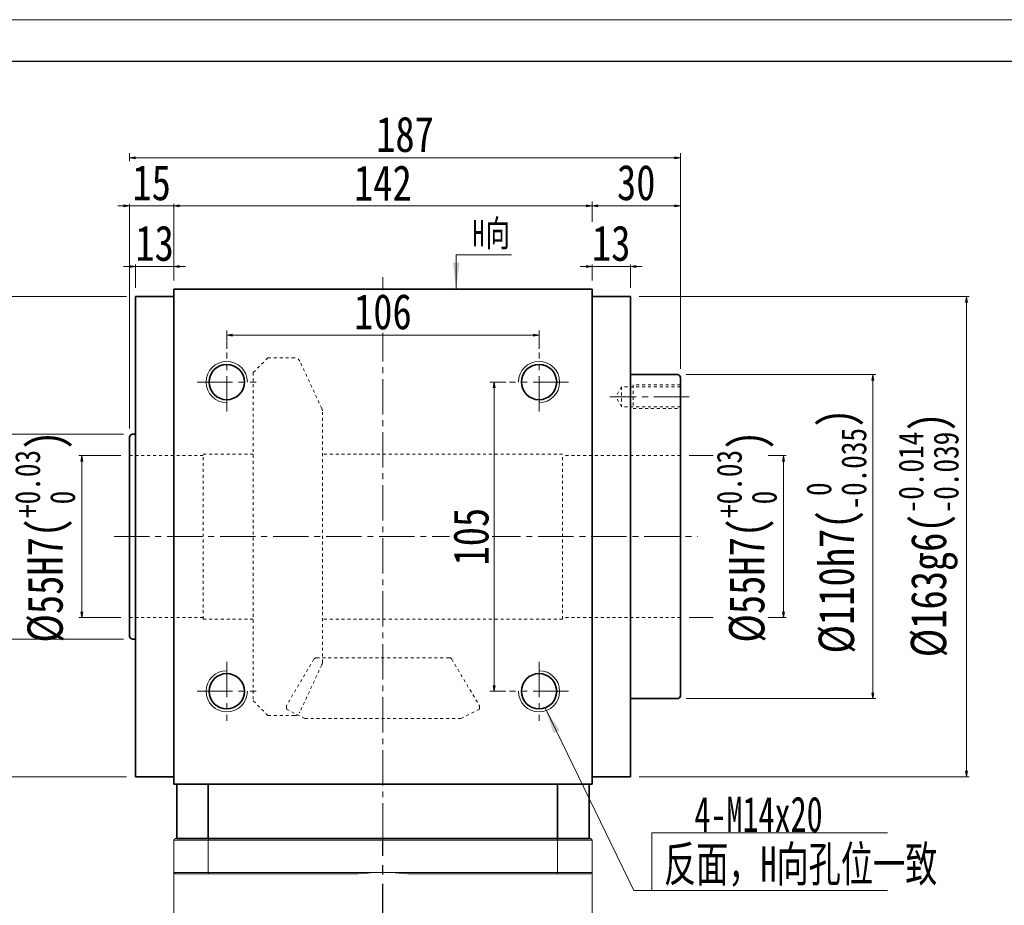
# Model space of a CAD drawing. Header units: millimetres. Extents: x -57 to 1151, y -40 to 802.
# Tile 4 of 8: x 121 to 455, y 501 to 802. Entities that reach past the tile are written whole.
import ezdxf

# ---------------------------------------------------------------- set-up
doc = ezdxf.new("R2010")
doc.units = ezdxf.units.MM
for name, pattern in [('CENTER2', [28.575, 19.05, -3.175, 3.175, -3.175]), ('点画线', [18, 12, -2, 2, -2]), ('虚线', [2, 1, -1])]:
    doc.linetypes.add(name, pattern=pattern)
doc.layers.add('3中心线层', color=1, linetype='CENTER2')
for name, color, linetype, lineweight in [('中心线层', 1, '点画线', 18), ('图框_外框线', 7, 'Continuous', 18), ('尺寸线层', 3, 'Continuous', 18), ('粗实线层', 7, 'Continuous', 35), ('虚线层', 6, '虚线', 18)]:
    doc.layers.add(name, color=color, linetype=linetype, lineweight=lineweight)
doc.styles.add('宋体', font='SimSun.ttf', dxfattribs={"width": 0.8})
doc.styles.add('标准', font='SimSun.ttf', dxfattribs={"width": 0.667})
doc.dimstyles.new('A水平标注$0', dxfattribs={"dimtxt": 3.5, "dimasz": 2, "dimexe": 1.5, "dimexo": 3, "dimgap": 1.1, "dimtad": 1, "dimtoh": 1, "dimdec": 4, "dimdsep": 46, "dimtxsty": '宋体', "dimblk": 'OPEN', "dimcen": 3, "dimclrd": 3, "dimclre": 3, "dimclrt": 6, "dimadec": 0, "dimazin": 0, "dimtm": 1e-09, "dimtfac": 1, "dimtdec": 4, "dimtix": 1, "dimtmove": 0, "dimatfit": 3, "dimldrblk": 'OPEN', "dimfxl": 0, "dimlwd": 13, "dimlwe": 13, "dimarcsym": 0})
doc.dimstyles.new('D直径标注φ25', dxfattribs={"dimtxt": 3.5, "dimasz": 2, "dimexe": 1, "dimexo": 3, "dimtad": 1, "dimtoh": 1, "dimdec": 1, "dimdsep": 46, "dimtxsty": '宋体', "dimblk": 'OPEN', "dimcen": 3, "dimclrd": 3, "dimclre": 3, "dimclrt": 130, "dimadec": 0, "dimazin": 0, "dimtm": 1e-09, "dimtfac": 1, "dimtdec": 1, "dimtmove": 0, "dimatfit": 0, "dimldrblk": 'OPEN', "dimfxl": 0, "dimlwd": 13, "dimlwe": 13, "dimarcsym": 0})

# ---------------------------------------------------------------- blocks, each defined once
blk = doc.blocks.new('_Open')
at = {"color": 0, "linetype": 'ByBlock', "lineweight": -2}
for p, q in [((-1, 0.17), (0, 0)), ((-1, -0.17), (0, 0)), ((0, 0), (-1, 0))]:
    blk.add_line(p, q, dxfattribs=at)
blk = doc.blocks.new('*D25')
at = {"layer": 'Defpoints', "color": 0, "transparency": 16777216}
for p in [(315.35, 738.36), (173.35, 710.08), (315.35, 710.08)]:
    blk.add_point(p, dxfattribs=at)
at = {"layer": '尺寸线层', "color": 3, "lineweight": 13, "transparency": 16777216}
for p, q in [((173.35, 713.08), (173.35, 739.86)), ((315.35, 713.08), (315.35, 739.86)), ((175.35, 738.36), (313.35, 738.36))]:
    blk.add_line(p, q, dxfattribs=at)
at = {"layer": '尺寸线层', "color": 3, "lineweight": 13, "transparency": 16777216, "xscale": 2, "yscale": 2, "zscale": 2, "rotation": 180}
blk.add_blockref('_Open', (173.35, 738.36), dxfattribs=at)
at = {"layer": '尺寸线层', "color": 3, "lineweight": 13, "transparency": 16777216, "xscale": 2, "yscale": 2, "zscale": 2}
blk.add_blockref('_Open', (315.35, 738.36), dxfattribs=at)
at = {"layer": '尺寸线层', "color": 6, "transparency": 16777216, "insert": (244.35, 746.19), "char_height": 12, "attachment_point": 5, "style": '宋体', "bg_fill": 3, "box_fill_scale": 1.1, "bg_fill_color": 257, "bg_fill_transparency": 0}
blk.add_mtext('142', dxfattribs=at)
blk = doc.blocks.new('*D26')
at = {"layer": 'Defpoints', "color": 0, "transparency": 16777216}
for p in [(158.35, 754.75), (345.35, 680.08), (158.35, 659.83)]:
    blk.add_point(p, dxfattribs=at)
at = {"layer": '尺寸线层', "color": 3, "lineweight": 13, "transparency": 16777216}
for p, q in [((158.35, 662.83), (158.35, 756.25)), ((345.35, 683.08), (345.35, 756.25)), ((343.35, 754.75), (160.35, 754.75))]:
    blk.add_line(p, q, dxfattribs=at)
at = {"layer": '尺寸线层', "color": 3, "lineweight": 13, "transparency": 16777216, "xscale": 2, "yscale": 2, "zscale": 2, "rotation": 180}
blk.add_blockref('_Open', (158.35, 754.75), dxfattribs=at)
at = {"layer": '尺寸线层', "color": 3, "lineweight": 13, "transparency": 16777216, "xscale": 2, "yscale": 2, "zscale": 2}
blk.add_blockref('_Open', (345.35, 754.75), dxfattribs=at)
at = {"layer": '尺寸线层', "color": 6, "transparency": 16777216, "insert": (251.85, 762.61), "char_height": 12, "attachment_point": 5, "style": '宋体', "bg_fill": 3, "box_fill_scale": 1.1, "bg_fill_color": 257, "bg_fill_transparency": 0}
blk.add_mtext('187', dxfattribs=at)
blk = doc.blocks.new('*D27')
at = {"layer": 'Defpoints', "color": 0, "transparency": 16777216}
for p in [(160.35, 717.77), (173.35, 710.08), (160.35, 707.58)]:
    blk.add_point(p, dxfattribs=at)
at = {"layer": '尺寸线层', "color": 3, "lineweight": 13, "transparency": 16777216}
for p, q in [((160.35, 710.58), (160.35, 719.27)), ((173.35, 713.08), (173.35, 719.27)), ((158.35, 717.77), (156.35, 717.77)), ((173.35, 717.77), (160.35, 717.77)), ((175.35, 717.77), (177.35, 717.77))]:
    blk.add_line(p, q, dxfattribs=at)
at = {"layer": '尺寸线层', "color": 3, "lineweight": 13, "transparency": 16777216, "xscale": 2, "yscale": 2, "zscale": 2}
blk.add_blockref('_Open', (160.35, 717.77), dxfattribs=at)
at = {"layer": '尺寸线层', "color": 3, "lineweight": 13, "transparency": 16777216, "xscale": 2, "yscale": 2, "zscale": 2, "rotation": 180}
blk.add_blockref('_Open', (173.35, 717.77), dxfattribs=at)
at = {"layer": '尺寸线层', "color": 6, "transparency": 16777216, "insert": (166.85, 725.63), "char_height": 12, "attachment_point": 5, "style": '宋体', "bg_fill": 3, "box_fill_scale": 1.1, "bg_fill_color": 257, "bg_fill_transparency": 0}
blk.add_mtext('13', dxfattribs=at)
blk = doc.blocks.new('*D28')
at = {"layer": 'Defpoints', "color": 0, "transparency": 16777216}
for p in [(158.35, 738.36), (173.35, 710.08), (158.35, 659.83)]:
    blk.add_point(p, dxfattribs=at)
at = {"layer": '尺寸线层', "color": 3, "lineweight": 13, "transparency": 16777216}
for p, q in [((158.35, 662.83), (158.35, 739.86)), ((173.35, 713.08), (173.35, 739.86)), ((156.35, 738.36), (154.35, 738.36)), ((173.35, 738.36), (158.35, 738.36)), ((175.35, 738.36), (177.35, 738.36))]:
    blk.add_line(p, q, dxfattribs=at)
at = {"layer": '尺寸线层', "color": 3, "lineweight": 13, "transparency": 16777216, "xscale": 2, "yscale": 2, "zscale": 2}
blk.add_blockref('_Open', (158.35, 738.36), dxfattribs=at)
at = {"layer": '尺寸线层', "color": 3, "lineweight": 13, "transparency": 16777216, "xscale": 2, "yscale": 2, "zscale": 2, "rotation": 180}
blk.add_blockref('_Open', (173.35, 738.36), dxfattribs=at)
at = {"layer": '尺寸线层', "color": 6, "transparency": 16777216, "insert": (165.85, 746.19), "char_height": 12, "attachment_point": 5, "style": '宋体', "bg_fill": 3, "box_fill_scale": 1.1, "bg_fill_color": 257, "bg_fill_transparency": 0}
blk.add_mtext('15', dxfattribs=at)
blk = doc.blocks.new('*D29')
at = {"layer": 'Defpoints', "color": 0, "transparency": 16777216}
for p in [(345.35, 738.36), (315.35, 710.08), (345.35, 680.08)]:
    blk.add_point(p, dxfattribs=at)
at = {"layer": '尺寸线层', "color": 3, "lineweight": 13, "transparency": 16777216}
for p, q in [((315.35, 713.08), (315.35, 739.86)), ((345.35, 683.08), (345.35, 739.86)), ((317.35, 738.36), (343.35, 738.36))]:
    blk.add_line(p, q, dxfattribs=at)
at = {"layer": '尺寸线层', "color": 3, "lineweight": 13, "transparency": 16777216, "xscale": 2, "yscale": 2, "zscale": 2}
for p, rotation in [((315.35, 738.36), 179.9999999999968), ((345.35, 738.36), 359.9999999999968)]:
    blk.add_blockref('_Open', p, dxfattribs=dict(at, rotation=rotation))
at = {"layer": '尺寸线层', "color": 6, "transparency": 16777216, "insert": (330.35, 746.23), "char_height": 12, "attachment_point": 5, "style": '宋体', "bg_fill": 3, "box_fill_scale": 1.1, "bg_fill_color": 257, "bg_fill_transparency": 0}
blk.add_mtext('30', dxfattribs=at)
blk = doc.blocks.new('*D30')
at = {"layer": 'Defpoints', "color": 0, "transparency": 16777216}
for p in [(315.35, 717.77), (315.35, 710.08), (328.35, 707.58)]:
    blk.add_point(p, dxfattribs=at)
at = {"layer": '尺寸线层', "color": 3, "lineweight": 13, "transparency": 16777216}
for p, q in [((315.35, 713.08), (315.35, 719.27)), ((328.35, 710.58), (328.35, 719.27)), ((313.35, 717.77), (311.35, 717.77)), ((328.35, 717.77), (315.35, 717.77)), ((330.35, 717.77), (332.35, 717.77))]:
    blk.add_line(p, q, dxfattribs=at)
at = {"layer": '尺寸线层', "color": 3, "lineweight": 13, "transparency": 16777216, "xscale": 2, "yscale": 2, "zscale": 2}
blk.add_blockref('_Open', (315.35, 717.77), dxfattribs=at)
at = {"layer": '尺寸线层', "color": 3, "lineweight": 13, "transparency": 16777216, "xscale": 2, "yscale": 2, "zscale": 2, "rotation": 180}
blk.add_blockref('_Open', (328.35, 717.77), dxfattribs=at)
at = {"layer": '尺寸线层', "color": 6, "transparency": 16777216, "insert": (321.85, 725.63), "char_height": 12, "attachment_point": 5, "style": '宋体', "bg_fill": 3, "box_fill_scale": 1.1, "bg_fill_color": 257, "bg_fill_transparency": 0}
blk.add_mtext('13', dxfattribs=at)
blk = doc.blocks.new('*D31')
at = {"layer": 'Defpoints', "color": 0, "transparency": 16777216}
for p in [(297.35, 694.52), (191.35, 686.83), (297.35, 686.83)]:
    blk.add_point(p, dxfattribs=at)
at = {"layer": '尺寸线层', "color": 3, "lineweight": 13, "transparency": 16777216}
for p, q in [((191.35, 689.83), (191.35, 696.02)), ((297.35, 689.83), (297.35, 696.02)), ((193.35, 694.52), (295.35, 694.52))]:
    blk.add_line(p, q, dxfattribs=at)
at = {"layer": '尺寸线层', "color": 3, "lineweight": 13, "transparency": 16777216, "xscale": 2, "yscale": 2, "zscale": 2, "rotation": 180}
blk.add_blockref('_Open', (191.35, 694.52), dxfattribs=at)
at = {"layer": '尺寸线层', "color": 3, "lineweight": 13, "transparency": 16777216, "xscale": 2, "yscale": 2, "zscale": 2}
blk.add_blockref('_Open', (297.35, 694.52), dxfattribs=at)
at = {"layer": '尺寸线层', "color": 6, "transparency": 16777216, "insert": (244.35, 702.39), "char_height": 12, "attachment_point": 5, "style": '宋体', "bg_fill": 3, "box_fill_scale": 1.1, "bg_fill_color": 257, "bg_fill_transparency": 0}
blk.add_mtext('106', dxfattribs=at)
blk = doc.blocks.new('*D32')
at = {"layer": 'Defpoints', "color": 0, "transparency": 16777216}
for p in [(289.1, 678.58), (282.16, 573.58), (289.1, 573.58)]:
    blk.add_point(p, dxfattribs=at)
at = {"layer": '尺寸线层', "color": 3, "lineweight": 13, "transparency": 16777216}
for p, q in [((286.1, 678.58), (280.66, 678.58)), ((282.16, 676.58), (282.16, 575.58)), ((286.1, 573.58), (280.66, 573.58))]:
    blk.add_line(p, q, dxfattribs=at)
at = {"layer": '尺寸线层', "color": 3, "lineweight": 13, "transparency": 16777216, "xscale": 2, "yscale": 2, "zscale": 2}
for p, rotation in [((282.16, 678.58), 90), ((282.16, 573.58), 270)]:
    blk.add_blockref('_Open', p, dxfattribs=dict(at, rotation=rotation))
at = {"layer": '尺寸线层', "color": 6, "transparency": 16777216, "insert": (274.3, 626.08), "char_height": 12, "attachment_point": 5, "rotation": 90, "style": '宋体', "bg_fill": 3, "box_fill_scale": 1.1, "bg_fill_color": 257, "bg_fill_transparency": 0}
blk.add_mtext('105', dxfattribs=at)
blk = doc.blocks.new('*X5')
at = {"layer": '尺寸线层', "linetype": 'Continuous'}
blk.add_hatch(color=0, dxfattribs=at).paths.add_polyline_path([(-1.02, -11.73), (-2.14, -2.73), (0.11, -2.73)], flags=0)
at = {"layer": '尺寸线层', "color": 0, "linetype": 'Continuous'}
blk.add_line((-1.02, -11.73), (-1.02, 0), dxfattribs=at)
at = {"layer": '尺寸线层', "color": 0}
for p, q in [((-1.02, 0), (0, 0)), ((0, 0), (17.75, 0)), ((0, 0), (0, 0))]:
    blk.add_line(p, q, dxfattribs=at)
at = {"layer": '尺寸线层', "color": 0, "insert": (4.5, 1.8), "char_height": 9, "width": 26.5093, "attachment_point": 7, "line_spacing_factor": 1.15057, "style": '标准'}
blk.add_mtext('\\T1.1;H向', dxfattribs=at)
blk = doc.blocks.new('*D33')
at = {"layer": 'Defpoints', "color": 0, "transparency": 16777216}
for p in [(345.35, 653.58), (345.35, 598.58)]:
    blk.add_point(p, dxfattribs=at)
at = {"layer": '尺寸线层', "color": 3, "lineweight": 13, "transparency": 16777216}
for p, q in [((348.35, 653.58), (381.3, 653.58)), ((380.3, 651.58), (380.3, 600.58)), ((348.35, 598.58), (381.3, 598.58))]:
    blk.add_line(p, q, dxfattribs=at)
at = {"layer": '尺寸线层', "color": 3, "lineweight": 13, "transparency": 16777216, "xscale": 2, "yscale": 2, "zscale": 2}
for p, rotation in [((380.3, 653.58), 90), ((380.3, 598.58), 270)]:
    blk.add_blockref('_Open', p, dxfattribs=dict(at, rotation=rotation))
at = {"layer": '尺寸线层', "color": 130, "transparency": 16777216, "insert": (367.85, 626.08), "char_height": 12, "attachment_point": 5, "rotation": 90, "style": '宋体', "bg_fill": 3, "box_fill_scale": 1.1, "bg_fill_color": 257, "bg_fill_transparency": 0}
blk.add_mtext('{\\A1;\\A1;%%C55H7({\\H0.707107x;\\S+0.03^  0;})}', dxfattribs=at)
at = {"layer": 'Defpoints', "color": 0, "transparency": 16777216}
blk.add_point((380.3, 598.58), dxfattribs=at)
blk = doc.blocks.new('*D34')
at = {"layer": 'Defpoints', "color": 0, "transparency": 16777216}
for p in [(344.35, 681.08), (344.35, 571.08)]:
    blk.add_point(p, dxfattribs=at)
at = {"layer": '尺寸线层', "color": 3, "lineweight": 13, "transparency": 16777216}
for p, q in [((347.35, 681.08), (411.72, 681.08)), ((410.72, 679.08), (410.72, 573.08)), ((347.35, 571.08), (411.72, 571.08))]:
    blk.add_line(p, q, dxfattribs=at)
at = {"layer": '尺寸线层', "color": 3, "lineweight": 13, "transparency": 16777216, "xscale": 2, "yscale": 2, "zscale": 2}
for p, rotation in [((410.72, 681.08), 90), ((410.72, 571.08), 270)]:
    blk.add_blockref('_Open', p, dxfattribs=dict(at, rotation=rotation))
at = {"layer": '尺寸线层', "color": 130, "transparency": 16777216, "insert": (398.27, 627.96), "char_height": 12, "attachment_point": 5, "rotation": 90, "style": '宋体', "bg_fill": 3, "box_fill_scale": 1.1, "bg_fill_color": 257, "bg_fill_transparency": 0}
blk.add_mtext('{\\A1;\\A1;%%C110h7({\\H0.707107x;\\S 0^ -0.035;})}', dxfattribs=at)
at = {"layer": 'Defpoints', "color": 0, "transparency": 16777216}
blk.add_point((410.72, 571.08), dxfattribs=at)
blk = doc.blocks.new('*D9')
at = {"layer": 'Defpoints', "color": 0, "transparency": 16777216}
for p in [(328.35, 707.58), (328.35, 544.58), (442.41, 544.58)]:
    blk.add_point(p, dxfattribs=at)
at = {"layer": '尺寸线层', "color": 3, "lineweight": 13, "transparency": 16777216}
for p, q in [((331.35, 707.58), (443.41, 707.58)), ((442.41, 705.58), (442.41, 546.58)), ((331.35, 544.58), (443.41, 544.58))]:
    blk.add_line(p, q, dxfattribs=at)
at = {"layer": '尺寸线层', "color": 3, "lineweight": 13, "transparency": 16777216, "xscale": 2, "yscale": 2, "zscale": 2}
for p, rotation in [((442.41, 707.58), 90), ((442.41, 544.58), 270)]:
    blk.add_blockref('_Open', p, dxfattribs=dict(at, rotation=rotation))
at = {"layer": '尺寸线层', "color": 130, "transparency": 16777216, "insert": (429.56, 626.68), "char_height": 12, "attachment_point": 5, "rotation": 90, "style": '宋体', "bg_fill": 3, "box_fill_scale": 1.1, "bg_fill_color": 257, "bg_fill_transparency": 0}
blk.add_mtext('{\\A1;\\A1;%%C163g6({\\H0.707107x;\\S-0.014^ -0.039;})}', dxfattribs=at)
blk = doc.blocks.new('*D10')
at = {"layer": 'Defpoints', "color": 0, "transparency": 16777216}
for p in [(158.35, 653.58), (158.35, 598.58)]:
    blk.add_point(p, dxfattribs=at)
at = {"layer": '尺寸线层', "color": 3, "lineweight": 13, "transparency": 16777216}
for p, q in [((155.35, 653.58), (141.11, 653.58)), ((142.11, 651.58), (142.11, 600.58)), ((155.35, 598.58), (141.11, 598.58))]:
    blk.add_line(p, q, dxfattribs=at)
at = {"layer": '尺寸线层', "color": 3, "lineweight": 13, "transparency": 16777216, "xscale": 2, "yscale": 2, "zscale": 2}
for p, rotation in [((142.11, 653.58), 90), ((142.11, 598.58), 270)]:
    blk.add_blockref('_Open', p, dxfattribs=dict(at, rotation=rotation))
at = {"layer": '尺寸线层', "color": 130, "transparency": 16777216, "insert": (129.66, 626.08), "char_height": 12, "attachment_point": 5, "rotation": 90, "style": '宋体', "bg_fill": 3, "box_fill_scale": 1.1, "bg_fill_color": 257, "bg_fill_transparency": 0}
blk.add_mtext('{\\A1;\\A1;%%C55H7({\\H0.707107x;\\S+0.03^  0;})}', dxfattribs=at)
at = {"layer": 'Defpoints', "color": 0, "transparency": 16777216}
blk.add_point((142.11, 598.58), dxfattribs=at)
blk = doc.blocks.new('*D11')
at = {"layer": 'Defpoints', "color": 0, "transparency": 16777216}
for p in [(159.35, 660.83), (117.51, 591.33), (159.35, 591.33)]:
    blk.add_point(p, dxfattribs=at)
at = {"layer": '尺寸线层', "color": 3, "lineweight": 13, "transparency": 16777216}
for p, q in [((156.35, 660.83), (116.51, 660.83)), ((117.51, 658.83), (117.51, 593.33)), ((156.35, 591.33), (116.51, 591.33))]:
    blk.add_line(p, q, dxfattribs=at)
at = {"layer": '尺寸线层', "color": 3, "lineweight": 13, "transparency": 16777216, "xscale": 2, "yscale": 2, "zscale": 2}
for p, rotation in [((117.51, 660.83), 89.99999999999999), ((117.51, 591.33), 270)]:
    blk.add_blockref('_Open', p, dxfattribs=dict(at, rotation=rotation))
at = {"layer": '尺寸线层', "color": 130, "transparency": 16777216, "insert": (109.24, 626.08), "char_height": 12, "attachment_point": 5, "rotation": 90, "style": '宋体', "bg_fill": 3, "box_fill_scale": 1.1, "bg_fill_color": 257, "bg_fill_transparency": 0}
blk.add_mtext('φ69.5', dxfattribs=at)
blk = doc.blocks.new('*D12')
at = {"layer": 'Defpoints', "color": 0, "transparency": 16777216}
for p in [(101.7, 707.58), (160.35, 707.58), (160.35, 544.58)]:
    blk.add_point(p, dxfattribs=at)
at = {"layer": '尺寸线层', "color": 3, "lineweight": 13, "transparency": 16777216}
for p, q in [((157.35, 707.58), (100.7, 707.58)), ((101.7, 546.58), (101.7, 705.58)), ((157.35, 544.58), (100.7, 544.58))]:
    blk.add_line(p, q, dxfattribs=at)
at = {"layer": '尺寸线层', "color": 3, "lineweight": 13, "transparency": 16777216, "xscale": 2, "yscale": 2, "zscale": 2}
for p, rotation in [((101.7, 707.58), 90), ((101.7, 544.58), 270)]:
    blk.add_blockref('_Open', p, dxfattribs=dict(at, rotation=rotation))
at = {"layer": '尺寸线层', "color": 130, "transparency": 16777216, "insert": (88.85, 626.08), "char_height": 12, "attachment_point": 5, "rotation": 90, "style": '宋体', "bg_fill": 3, "box_fill_scale": 1.1, "bg_fill_color": 257, "bg_fill_transparency": 0}
blk.add_mtext('{\\A1;\\A1;%%C163g6({\\H0.707107x;\\S-0.014^ -0.039;})}', dxfattribs=at)

msp = doc.modelspace()

# ---------------------------------------------------------------- hatches: boundary and pattern name
at = {"layer": '尺寸线层', "linetype": 'Continuous'}
msp.add_hatch(color=0, dxfattribs=at).paths.add_polyline_path([(299.38797, 567.94045), (304.33296, 560.33698), (302.30918, 559.35371)], flags=0)

# ---------------------------------------------------------------- linework, layer by layer
at = {"color": 7, "linetype": 'Continuous', "lineweight": 15}
for p, q in [((185.05626, 523.08221), (173.3458, 523.08221)), ((173.3458, 512.08222), (173.3458, 523.08221)), ((173.8458, 523.58222), (185.23785, 523.58222)), ((185.05626, 523.08221), (185.05626, 512.08222)), ((303.63535, 523.08221), (185.05626, 523.08221)), ((185.23785, 523.58222), (303.45376, 523.58222)), ((303.45376, 523.58222), (314.84581, 523.58222)), ((315.34581, 523.08221), (303.63535, 523.08221)), ((303.63535, 512.08222), (303.63535, 523.08221)), ((315.34581, 523.08221), (315.34581, 512.08222)), ((173.3458, 512.08222), (185.05626, 512.08222)), ((185.23785, 511.58221), (173.8458, 511.58221)), ((185.05626, 512.08222), (244.34581, 512.08222)), ((235.9345, 511.58221), (185.23785, 511.58221)), ((244.34581, 512.08222), (303.63535, 512.08222)), ((303.45376, 511.58221), (252.75711, 511.58221)), ((314.84581, 511.58221), (303.45376, 511.58221)), ((303.63535, 512.08222), (315.34581, 512.08222))]:
    msp.add_line(p, q, dxfattribs=at)
for start, end in [(90, 96.8037548), (83.1962452, 90)]:
    msp.add_arc((244.34581, 441.08221), 71, start, end, dxfattribs=at)
for points in [[(173.8458, 523.58222), (173.3458, 523.08221)], [(185.05626, 523.08221), (185.23785, 523.58222)], [(303.63535, 523.08221), (303.45376, 523.58222)], [(315.34581, 523.08221), (314.84581, 523.58222)], [(173.3458, 512.08222), (173.3458, 473.58221)], [(173.3458, 512.08222), (173.8458, 511.58221)], [(185.05626, 512.08222), (185.23785, 511.58221)], [(303.63535, 512.08222), (303.45376, 511.58221)], [(315.34581, 512.08222), (314.84581, 511.58221)], [(315.34581, 473.58221), (315.34581, 512.08222)]]:
    msp.add_open_spline(points, degree=1, dxfattribs=at)
at = {"layer": '3中心线层'}
msp.add_line((244.34581, 346.23659), (244.34581, 523.58222), dxfattribs=at)
at = {"layer": '中心线层'}
for p, q in [((244.34581, 523.58222), (244.34581, 714.13634)), ((348.34581, 673.58222), (321.34373, 673.58222)), ((153.07315, 626.08222), (351.13043, 626.08222)), ((191.34581, 583.58222), (191.34581, 563.58222)), ((297.34581, 583.58222), (297.34581, 563.58222)), ((181.34581, 573.58222), (201.34581, 573.58222))]:
    msp.add_line(p, q, dxfattribs=at)
at = {"layer": '图框_外框线', "color": 3}
msp.add_lwpolyline([(-50.76065, -39.6104), (1138.82397, -39.6104), (1138.82397, 801.59587), (-50.76065, 801.59587)], close=True, dxfattribs=at)
at = {"layer": '图框_外框线', "color": 3, "lineweight": 25}
msp.add_lwpolyline([(20.04795, -25.44868), (1124.66225, -25.44868), (1124.66225, 787.43415), (20.04795, 787.43415)], close=True, dxfattribs=at)
at = {"layer": '尺寸线层', "color": 0, "linetype": 'Continuous'}
msp.add_line((299.38797, 567.94045), (329.53071, 505.90061), dxfattribs=at)
at = {"layer": '尺寸线层', "color": 0}
for p, q in [((335.64002, 525.56184), (415.5948, 525.56184)), ((335.64002, 505.90061), (335.64002, 525.56184)), ((329.53071, 505.90061), (335.64002, 505.90061)), ((335.64002, 505.90061), (415.5948, 505.90061))]:
    msp.add_line(p, q, dxfattribs=at)
at = {"layer": '粗实线层'}
for p, q in [((173.34581, 710.08222), (315.34581, 710.08222)), ((173.34581, 542.08222), (173.34581, 710.08222)), ((315.34581, 542.08222), (315.34581, 710.08222)), ((173.34581, 707.58222), (160.34581, 707.58222)), ((160.34581, 707.58222), (160.34581, 544.58222)), ((315.34581, 707.58222), (328.34581, 707.58222)), ((328.34581, 707.58222), (328.34581, 544.58222)), ((328.34581, 681.08222), (344.34581, 681.08222)), ((345.34581, 572.08222), (345.34581, 680.08222)), ((158.34581, 592.33222), (158.34581, 659.83222)), ((160.34581, 660.83222), (159.34581, 660.83222)), ((160.34581, 591.33222), (159.34581, 591.33222)), ((328.34581, 571.08222), (344.34581, 571.08222)), ((173.34581, 544.58222), (160.34581, 544.58222)), ((173.34581, 542.08222), (315.34581, 542.08222)), ((174.34581, 523.58222), (174.34581, 542.08222)), ((185.05626, 523.58222), (185.05626, 542.08222)), ((303.63535, 523.58222), (303.63535, 542.08222)), ((314.34581, 523.58222), (314.34581, 542.08222)), ((315.34581, 544.58222), (328.34581, 544.58222)), ((174.34581, 523.58222), (314.34581, 523.58222))]:
    msp.add_line(p, q, dxfattribs=at)
for centre in [(191.34581, 573.58222), (297.34581, 573.58222)]:
    msp.add_circle(centre, 6, dxfattribs=at)
for centre, start, end in [((344.34581, 680.08222), 0, 89.9999998), ((159.34581, 659.83222), 89.9999996, 180), ((159.34581, 592.33222), 180, 269.9999999), ((344.34581, 572.08222), 270, 0)]:
    msp.add_arc(centre, 1, start, end, dxfattribs=at)
at = {"layer": '粗实线层', "lineweight": 18}
msp.add_arc((191.34581, 573.58222), 7, 90, 0, dxfattribs=at)
at = {"layer": '虚线层'}
for p, q in [((200.34581, 681.83222), (205.34581, 686.83222)), ((205.34581, 686.83222), (214.34707, 686.83222)), ((223.61013, 669.61512), (216.16139, 685.67378)), ((200.34581, 681.83222), (200.34581, 570.33222)), ((325.34581, 676.98222), (323.38281, 673.58222)), ((345.34581, 676.98222), (325.34581, 676.98222)), ((325.34581, 676.98222), (325.34581, 670.18222)), ((345.34581, 677.58222), (329.34581, 677.58222)), ((329.34581, 677.58222), (329.34581, 669.58222)), ((325.34581, 670.18222), (323.38281, 673.58222)), ((223.79581, 583.39088), (223.79581, 668.77355)), ((345.34581, 670.18222), (325.34581, 670.18222)), ((329.34581, 669.58222), (345.34581, 669.58222)), ((183.34581, 653.58222), (158.34581, 653.58222)), ((183.34581, 598.08222), (183.34581, 654.08222)), ((200.34581, 654.08222), (183.34581, 654.08222)), ((305.34581, 598.08222), (305.34581, 654.08222)), ((345.34581, 653.58222), (305.34581, 653.58222)), ((183.34581, 598.58222), (158.34581, 598.58222)), ((345.34581, 598.58222), (305.34581, 598.58222)), ((200.34581, 598.08222), (183.34581, 598.08222)), ((221.81546, 584.98222), (266.87615, 584.98222)), ((220.95561, 584.49276), (211.73595, 568.96508)), ((223.61013, 582.54932), (216.16139, 566.49065)), ((267.736, 584.49276), (276.95566, 568.96508)), ((200.34581, 570.33222), (205.34581, 565.33222)), ((211.59581, 567.46221), (211.59581, 568.45454)), ((277.09581, 568.45454), (277.09581, 567.46221)), ((205.34581, 565.33222), (214.34707, 565.33222)), ((211.59581, 567.46221), (217.84581, 564.33708)), ((277.09581, 567.46221), (270.84581, 564.33708)), ((217.84581, 564.33708), (270.84581, 564.33708))]:
    msp.add_line(p, q, dxfattribs=at)
for centre, radius, start, end in [((214.34707, 684.83222), 2, 24.884, 90), ((221.79581, 668.77355), 2, 0, 24.884), ((221.81546, 583.98222), 1, 90, 149.3), ((266.87615, 583.98222), 1, 30.7, 90), ((221.79581, 583.39088), 2, 335.116, 0), ((212.59581, 568.45454), 1, 149.3, 180), ((276.09581, 568.45454), 1, 360, 30.7), ((214.34707, 567.33222), 2, 270, 335.116)]:
    msp.add_arc(centre, radius, start, end, dxfattribs=at)

# ---------------------------------------------------------------- texts
at = {"layer": '尺寸线层', "color": 0, "style": '标准', "width": 0.667}
for s, p in [('4-M14x20', (350.08348, 525.85381)), ('反面，H向孔位一致', (339.77112, 508.95759))]:
    msp.add_text(s, height=12, dxfattribs=at).set_placement(p)

# ---------------------------------------------------------------- next in the draw order: dimensions: what is measured, and where the dimension line sits
at = {"layer": '尺寸线层'}
dim = msp.add_linear_dim(base=(315.34581, 738.35949), p1=(173.34581, 710.08222), p2=(315.34581, 710.08222), dimstyle='A水平标注$0', override={"dimtxt": 12, "dimgap": 2, "dimblk": 'Open', "dimtfill": 1, "dimtfillclr": 256}, dxfattribs=at)
dim.commit()
dim.dimension.update_dxf_attribs({"geometry": '*D25', "text_midpoint": (244.34581, 746.1919)})

# ---------------------------------------------------------------- next in the draw order: dimensions: what is measured, and where the dimension line sits
dim = msp.add_linear_dim(base=(158.34581, 754.74688), p1=(345.34581, 680.08222), p2=(158.34581, 659.83222), dimstyle='A水平标注$0', override={"dimtxt": 12, "dimgap": 2, "dimblk": 'Open', "dimtfill": 1, "dimtfillclr": 256}, dxfattribs=at)
dim.commit()
dim.dimension.update_dxf_attribs({"geometry": '*D26', "text_midpoint": (251.84581, 762.6128)})

# ---------------------------------------------------------------- next in the draw order: linework, layer by layer
at = {"layer": '中心线层'}
msp.add_line((181.34581, 678.58222), (201.34581, 678.58222), dxfattribs=at)
at = {"layer": '粗实线层'}
for centre in [(191.34581, 678.58222), (297.34581, 678.58222)]:
    msp.add_circle(centre, 6, dxfattribs=at)

# ---------------------------------------------------------------- next in the draw order: dimensions: what is measured, and where the dimension line sits
at = {"layer": '尺寸线层'}
for base, p1, p2, picture, middle in [((345.34581, 738.35949), (315.34581, 710.08222), (345.34581, 680.08222), '*D29', (330.34581, 746.22541)), ((160.34581, 717.76532), (173.34581, 710.08222), (160.34581, 707.58222), '*D27', (166.84581, 725.63124)), ((297.34581, 694.52425), (191.34581, 686.83222), (297.34581, 686.83222), '*D31', (244.34581, 702.39017))]:
    dim = msp.add_linear_dim(base=base, p1=p1, p2=p2, dimstyle='A水平标注$0', override={"dimtxt": 12, "dimgap": 2, "dimblk": 'Open', "dimtfill": 1, "dimtfillclr": 256}, dxfattribs=at)
    dim.commit()
    dim.dimension.update_dxf_attribs({"geometry": picture, "text_midpoint": middle})
dim = msp.add_linear_dim(base=(282.16355, 573.58222), p1=(289.09581, 678.58222), p2=(289.09581, 573.58222), angle=270, dimstyle='A水平标注$0', override={"dimtxt": 12, "dimgap": 2, "dimblk": 'Open', "dimtfill": 1, "dimtfillclr": 256}, dxfattribs=at)
dim.commit()
dim.dimension.update_dxf_attribs({"geometry": '*D32', "text_midpoint": (274.29763, 626.08222)})

# ---------------------------------------------------------------- next in the draw order: linework, layer by layer
at = {"layer": '中心线层'}
for p, q in [((191.34581, 668.58222), (191.34581, 688.58222)), ((297.34581, 668.58222), (297.34581, 688.58222)), ((307.34581, 678.58222), (287.34581, 678.58222)), ((307.34581, 573.58222), (287.34581, 573.58222))]:
    msp.add_line(p, q, dxfattribs=at)
at = {"layer": '粗实线层', "lineweight": 18}
for centre, start, end in [((191.34581, 678.58222), 0, 270), ((297.34581, 678.58222), 270, 180), ((297.34581, 573.58222), 180, 90)]:
    msp.add_arc(centre, 7, start, end, dxfattribs=at)
at = {"layer": '虚线层'}
for p, q in [((305.34581, 654.08222), (223.79581, 654.08222)), ((305.34581, 598.08222), (223.79581, 598.08222))]:
    msp.add_line(p, q, dxfattribs=at)

# ---------------------------------------------------------------- next in the draw order: block references
at = {"layer": '尺寸线层'}
msp.add_blockref('*X5', (270.25568, 721.81499), dxfattribs=at)

# ---------------------------------------------------------------- next in the draw order: dimensions: what is measured, and where the dimension line sits
for base, p1, p2, picture, middle in [((158.34581, 738.35949), (173.34581, 710.08222), (158.34581, 659.83222), '*D28', (165.84581, 746.1919)), ((315.34581, 717.76532), (328.34581, 707.58222), (315.34581, 710.08222), '*D30', (321.84581, 725.63124))]:
    dim = msp.add_linear_dim(base=base, p1=p1, p2=p2, dimstyle='A水平标注$0', override={"dimtxt": 12, "dimgap": 2, "dimblk": 'Open', "dimtfill": 1, "dimtfillclr": 256}, dxfattribs=at)
    dim.commit()
    dim.dimension.update_dxf_attribs({"geometry": picture, "text_midpoint": middle})
dim = msp.add_linear_dim(base=(380.30142, 598.58222), p1=(345.34581, 653.58222), p2=(345.34581, 598.58222), angle=270, text='{\\A1;\\A1;%%C55H7({\\H0.707107x;\\S+0.03^  0;})}', dimstyle='D直径标注φ25', override={"dimtxt": 12, "dimgap": 2, "dimpost": 'φ<>', "dimblk": 'Open', "dimtp": 0.03, "dimtm": 0, "dimtdec": 2, "dimtfill": 1, "dimtfillclr": 256, "dimtzin": 8}, dxfattribs=at)
dim.commit()
dim.dimension.update_dxf_attribs({"geometry": '*D33', "text_midpoint": (380.30142, 626.08222), "dimtype": 160})

# ---------------------------------------------------------------- next in the draw order: dimensions: what is measured, and where the dimension line sits
for base, p1, p2, text, override, picture, middle in [((410.7171, 571.08222), (344.34581, 681.08222), (344.34581, 571.08222), '{\\A1;\\A1;%%C110h7({\\H0.707107x;\\S 0^ -0.035;})}', {"dimtxt": 12, "dimgap": 2, "dimpost": 'φ<>', "dimblk": 'Open', "dimtp": 0, "dimtm": 0.035, "dimtdec": 3, "dimtfill": 1, "dimtfillclr": 256, "dimtzin": 8}, '*D34', (410.7171, 627.95707)), ((142.10764, 598.58222), (158.34581, 653.58222), (158.34581, 598.58222), '{\\A1;\\A1;%%C55H7({\\H0.707107x;\\S+0.03^  0;})}', {"dimtxt": 12, "dimgap": 2, "dimpost": 'φ<>', "dimblk": 'Open', "dimtp": 0.03, "dimtm": 0, "dimtdec": 2, "dimtfill": 1, "dimtfillclr": 256, "dimtzin": 8}, '*D10', (142.10764, 626.08222))]:
    dim = msp.add_linear_dim(base=base, p1=p1, p2=p2, angle=270, text=text, dimstyle='D直径标注φ25', override=override, dxfattribs=at)
    dim.commit()
    dim.dimension.update_dxf_attribs({"geometry": picture, "text_midpoint": middle, "dimtype": 160})

# ---------------------------------------------------------------- next in the draw order: dimensions: what is measured, and where the dimension line sits
dim = msp.add_linear_dim(base=(442.41345, 544.58222), p1=(328.34581, 707.58222), p2=(328.34581, 544.58222), angle=270, text='{\\A1;\\A1;%%C163g6({\\H0.707107x;\\S-0.014^ -0.039;})}', dimstyle='D直径标注φ25', override={"dimtxt": 12, "dimgap": 2, "dimpost": 'φ<>', "dimblk": 'Open', "dimtp": -0.014, "dimtm": 0.039, "dimtdec": 3, "dimtfill": 1, "dimtfillclr": 256, "dimtzin": 8}, dxfattribs=at)
dim.commit()
dim.dimension.update_dxf_attribs({"geometry": '*D9', "text_midpoint": (442.41345, 626.6764), "dimtype": 160})
dim = msp.add_linear_dim(base=(117.51264, 591.33222), p1=(159.34581, 660.83222), p2=(159.34581, 591.33222), angle=270, dimstyle='D直径标注φ25', override={"dimtxt": 12, "dimgap": 2, "dimpost": 'φ<>', "dimblk": 'Open', "dimtfill": 1, "dimtfillclr": 256}, dxfattribs=at)
dim.commit()
dim.dimension.update_dxf_attribs({"geometry": '*D11', "text_midpoint": (109.24449, 626.08222)})

# ---------------------------------------------------------------- next in the draw order: dimensions: what is measured, and where the dimension line sits
dim = msp.add_linear_dim(base=(101.69883, 707.58222), p1=(160.34581, 544.58222), p2=(160.34581, 707.58222), angle=90, text='{\\A1;\\A1;%%C163g6({\\H0.707107x;\\S-0.014^ -0.039;})}', dimstyle='D直径标注φ25', override={"dimtxt": 12, "dimgap": 2, "dimpost": 'φ<>', "dimblk": 'Open', "dimtp": -0.014, "dimtm": 0.039, "dimtdec": 3, "dimtfill": 1, "dimtfillclr": 256, "dimtzin": 8}, dxfattribs=at)
dim.commit()
dim.dimension.update_dxf_attribs({"geometry": '*D12', "text_midpoint": (88.84928, 626.08222)})

doc.saveas('drawing.dxf')
